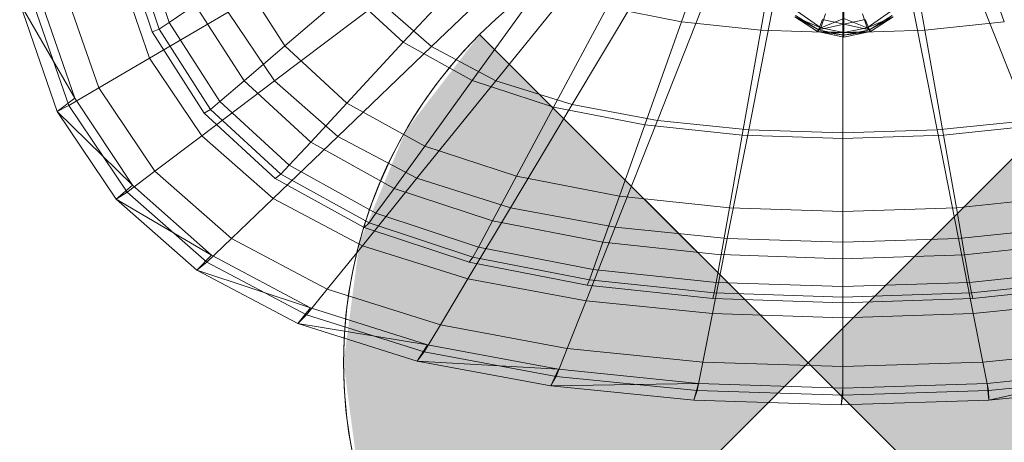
# Model space of a CAD drawing. Header units: metres. Extents: x 391.1 to 427.5, y 12.8 to 28.4.
# Tile 201 of 234: x 409.5437 to 409.7557, y 27.7762 to 27.8672. Entities that reach past the tile are written whole.
import ezdxf

# ---------------------------------------------------------------- set-up
doc = ezdxf.new("R2010")
doc.units = ezdxf.units.M
for name, color, linetype, lineweight in [('02_MOBILIARIO', 7, 'Continuous', 18), ('A-DETL-____-MBND', 7, 'Continuous', 18), ('A-DETL-GENF-OTLN', 7, 'Continuous', 18)]:
    doc.layers.add(name, color=color, linetype=linetype, lineweight=lineweight)

# ---------------------------------------------------------------- blocks, each defined once
blk = doc.blocks.new('Family - Rentamans PA-152127-03_ENLLUMENAT_P0A')
at = {"layer": 'A-DETL-____-MBND', "color": 253, "true_color": 0xaaaaaa}
for p, q in [((0.148, 0.08255), (0.15847, 0.11198)), ((0.16511, 0.08075), (0.17043, 0.11072)), ((0.18276, 0.08015), (0.18276, 0.11031)), ((0.2004, 0.08075), (0.19509, 0.11072)), ((0.20705, 0.11198), (0.21752, 0.08255)), ((0.03406, 0.08034), (0.02695, 0.10182)), ((0.03553, 0.08094), (0.0285, 0.1022)), ((0.0377, 0.0824), (0.03076, 0.10335)), ((0.09417, 0.07719), (0.12086, 0.10282)), ((0.10805, 0.06985), (0.13056, 0.09769)), ((0.08811, 0.07812), (0.10565, 0.09705)), ((0.02635, 0.09529), (0.03348, 0.0747)), ((0.12445, 0.06469), (0.14201, 0.09408)), ((0.06261, 0.07735), (0.05283, 0.09261)), ((0.14283, 0.06127), (0.15486, 0.0917)), ((0.22269, 0.06127), (0.21066, 0.0917)), ((0.00947, 0.08904), (0.01737, 0.06606)), ((0.0149, 0.09039), (0.02256, 0.06829)), ((0.10294, 0.06991), (0.11773, 0.09036)), ((0.16248, 0.0593), (0.16859, 0.09032)), ((0.18276, 0.05865), (0.18276, 0.08986)), ((0.20303, 0.0593), (0.19693, 0.09032)), ((0.00814, 0.08749), (0.0161, 0.0645)), ((0.0604, 0.06981), (0.08308, 0.08694)), ((0.07625, 0.08904), (0.06261, 0.07735)), ((0.08811, 0.07812), (0.07625, 0.08904)), ((0.09417, 0.07719), (0.08308, 0.08694)), ((0.00552, 0.08652), (0.01737, 0.06606)), ((0.00552, 0.08652), (0.01359, 0.06324)), ((0.04332, 0.08619), (0.0377, 0.0824)), ((0.05382, 0.06982), (0.04332, 0.08619)), ((0.12046, 0.06414), (0.13201, 0.08566)), ((0.148, 0.08255), (0.13201, 0.08566)), ((0.18299, 0.08203), (0.18299, 0.08553)), ((0.05043, 0.08464), (0.03348, 0.0747)), ((0.05043, 0.08464), (0.0604, 0.06981)), ((0.17239, 0.08363), (0.17729, 0.08043)), ((0.17729, 0.08043), (0.17239, 0.08363)), ((0.17749, 0.08083), (0.17239, 0.08363)), ((0.17799, 0.08123), (0.17239, 0.08363)), ((0.17749, 0.08083), (0.17259, 0.08393)), ((0.17799, 0.08123), (0.17299, 0.08473)), ((0.17749, 0.08083), (0.17839, 0.08303)), ((0.17899, 0.08423), (0.17799, 0.08123)), ((0.18299, 0.08323), (0.17799, 0.08123)), ((0.18299, 0.08203), (0.17839, 0.08303)), ((0.18299, 0.08323), (0.18799, 0.08123)), ((0.18299, 0.08323), (0.18299, 0.08023)), ((0.18759, 0.08303), (0.18299, 0.08203)), ((0.18699, 0.08423), (0.18799, 0.08123)), ((0.18849, 0.08083), (0.18759, 0.08303)), ((0.19299, 0.08473), (0.18799, 0.08123)), ((0.18799, 0.08123), (0.19359, 0.08363)), ((0.18849, 0.08083), (0.19339, 0.08393)), ((0.19359, 0.08363), (0.18849, 0.08083)), ((0.19359, 0.08363), (0.18869, 0.08043)), ((0.18869, 0.08043), (0.19359, 0.08363)), ((0.03553, 0.08094), (0.03406, 0.08034)), ((0.0377, 0.0824), (0.03553, 0.08094)), ((0.04662, 0.06365), (0.03553, 0.08094)), ((0.04862, 0.06537), (0.0377, 0.0824)), ((0.14009, 0.06032), (0.148, 0.08255)), ((0.16511, 0.08075), (0.148, 0.08255)), ((0.1611, 0.05811), (0.16511, 0.08075)), ((0.18276, 0.08015), (0.16511, 0.08075)), ((0.17799, 0.08123), (0.17729, 0.08043)), ((0.17729, 0.08043), (0.17749, 0.08083)), ((0.18299, 0.08203), (0.17749, 0.08083)), ((0.18299, 0.07963), (0.17749, 0.08083)), ((0.18299, 0.08023), (0.17799, 0.08123)), ((0.2004, 0.08075), (0.18276, 0.08015)), ((0.18849, 0.08083), (0.18299, 0.08203)), ((0.18299, 0.07963), (0.18299, 0.08203)), ((0.18799, 0.08123), (0.18299, 0.08023)), ((0.18299, 0.07963), (0.18849, 0.08083)), ((0.18799, 0.08123), (0.18869, 0.08043)), ((0.18869, 0.08043), (0.18849, 0.08083)), ((0.21752, 0.08255), (0.2004, 0.08075)), ((0.2004, 0.08075), (0.20442, 0.05811)), ((0.04526, 0.06288), (0.03406, 0.08034)), ((0.17729, 0.08043), (0.18299, 0.07923)), ((0.18299, 0.07923), (0.17729, 0.08043)), ((0.17729, 0.08043), (0.18299, 0.07963)), ((0.18299, 0.08023), (0.17729, 0.08043)), ((0.18276, 0.05738), (0.18276, 0.08015)), ((0.18869, 0.08043), (0.18299, 0.07923)), ((0.18299, 0.07923), (0.18869, 0.08043)), ((0.18869, 0.08043), (0.18299, 0.07963)), ((0.18869, 0.08043), (0.18299, 0.08023)), ((0.18299, 0.08023), (0.18299, 0.07923)), ((0.18299, 0.07923), (0.18299, 0.07963)), ((0.06261, 0.07735), (0.05382, 0.06982)), ((0.07599, 0.06504), (0.06261, 0.07735)), ((0.07402, 0.05783), (0.09417, 0.07719)), ((0.07599, 0.06504), (0.08811, 0.07812)), ((0.10294, 0.06991), (0.08811, 0.07812)), ((0.10805, 0.06985), (0.09417, 0.07719)), ((0.03348, 0.0747), (0.02256, 0.06829)), ((0.03348, 0.0747), (0.04473, 0.05796)), ((0.02256, 0.06829), (0.0161, 0.0645)), ((0.02256, 0.06829), (0.03462, 0.05033)), ((0.04473, 0.05796), (0.0604, 0.06981)), ((0.05382, 0.06982), (0.04862, 0.06537)), ((0.06817, 0.05661), (0.05382, 0.06982)), ((0.0604, 0.06981), (0.07402, 0.05783)), ((0.09106, 0.04882), (0.10805, 0.06985)), ((0.09272, 0.05577), (0.10294, 0.06991)), ((0.12046, 0.06414), (0.10294, 0.06991)), ((0.12445, 0.06469), (0.10805, 0.06985)), ((0.01737, 0.06606), (0.01359, 0.06324)), ((0.01737, 0.06606), (0.02983, 0.04738)), ((0.0161, 0.0645), (0.01359, 0.06324)), ((0.0161, 0.0645), (0.02865, 0.04582)), ((0.04662, 0.06365), (0.04526, 0.06288)), ((0.04862, 0.06537), (0.04662, 0.06365)), ((0.06177, 0.0497), (0.04662, 0.06365)), ((0.06355, 0.05162), (0.04862, 0.06537)), ((0.06817, 0.05661), (0.07599, 0.06504)), ((0.09272, 0.05577), (0.07599, 0.06504)), ((0.11118, 0.04249), (0.12445, 0.06469)), ((0.11248, 0.04926), (0.12046, 0.06414)), ((0.14009, 0.06032), (0.12046, 0.06414)), ((0.14283, 0.06127), (0.12445, 0.06469)), ((0.01359, 0.06324), (0.02983, 0.04738)), ((0.01359, 0.06324), (0.0263, 0.04431)), ((0.06056, 0.04879), (0.04526, 0.06288)), ((0.13374, 0.0383), (0.14283, 0.06127)), ((0.13463, 0.04496), (0.14009, 0.06032)), ((0.1611, 0.05811), (0.14009, 0.06032)), ((0.16248, 0.0593), (0.14283, 0.06127)), ((0.22269, 0.06127), (0.20303, 0.0593)), ((0.22542, 0.06032), (0.20442, 0.05811)), ((0.04473, 0.05796), (0.03462, 0.05033)), ((0.04473, 0.05796), (0.06009, 0.04446)), ((0.06009, 0.04446), (0.07402, 0.05783)), ((0.07402, 0.05783), (0.09106, 0.04882)), ((0.16248, 0.0593), (0.15787, 0.03587)), ((0.15832, 0.04246), (0.1611, 0.05811)), ((0.18276, 0.05738), (0.1611, 0.05811)), ((0.18276, 0.05865), (0.16248, 0.0593)), ((0.20303, 0.0593), (0.18276, 0.05865)), ((0.18276, 0.05865), (0.18276, 0.03507)), ((0.20442, 0.05811), (0.18276, 0.05738)), ((0.18276, 0.05738), (0.18276, 0.04164)), ((0.20303, 0.0593), (0.20764, 0.03587)), ((0.20442, 0.05811), (0.20719, 0.04246)), ((0.06355, 0.05162), (0.06817, 0.05661)), ((0.08613, 0.04666), (0.06817, 0.05661)), ((0.08613, 0.04666), (0.09272, 0.05577)), ((0.11248, 0.04926), (0.09272, 0.05577)), ((0.06177, 0.0497), (0.06355, 0.05162)), ((0.08223, 0.04128), (0.06355, 0.05162)), ((0.03462, 0.05033), (0.02865, 0.04582)), ((0.03462, 0.05033), (0.05111, 0.03583)), ((0.06056, 0.04879), (0.06177, 0.0497)), ((0.07971, 0.03819), (0.06056, 0.04879)), ((0.08073, 0.0392), (0.06177, 0.0497)), ((0.07931, 0.03429), (0.09106, 0.04882)), ((0.09106, 0.04882), (0.11118, 0.04249)), ((0.10733, 0.03967), (0.11248, 0.04926)), ((0.13463, 0.04496), (0.11248, 0.04926)), ((0.02983, 0.04738), (0.0263, 0.04431)), ((0.02983, 0.04738), (0.04685, 0.0323)), ((0.08223, 0.04128), (0.08613, 0.04666)), ((0.10733, 0.03967), (0.08613, 0.04666)), ((0.02865, 0.04582), (0.0263, 0.04431)), ((0.02865, 0.04582), (0.04581, 0.03074)), ((0.13111, 0.03505), (0.13463, 0.04496)), ((0.15832, 0.04246), (0.13463, 0.04496)), ((0.23089, 0.04496), (0.20719, 0.04246)), ((0.0263, 0.04431), (0.04685, 0.0323)), ((0.0263, 0.04431), (0.04368, 0.02904)), ((0.05111, 0.03583), (0.06009, 0.04446)), ((0.06009, 0.04446), (0.07931, 0.03429)), ((0.10202, 0.02715), (0.11118, 0.04249)), ((0.11118, 0.04249), (0.13374, 0.0383)), ((0.15832, 0.04246), (0.15653, 0.03237)), ((0.18276, 0.04164), (0.15832, 0.04246)), ((0.20719, 0.04246), (0.18276, 0.04164)), ((0.20719, 0.04246), (0.20898, 0.03237)), ((0.08073, 0.0392), (0.08223, 0.04128)), ((0.1043, 0.03401), (0.08223, 0.04128)), ((0.18276, 0.04164), (0.18276, 0.03149)), ((0.08073, 0.0392), (0.07971, 0.03819)), ((0.10233, 0.03074), (0.07971, 0.03819)), ((0.10312, 0.03183), (0.08073, 0.0392)), ((0.1043, 0.03401), (0.10733, 0.03967)), ((0.13111, 0.03505), (0.10733, 0.03967)), ((0.12746, 0.02242), (0.13374, 0.0383)), ((0.13374, 0.0383), (0.15787, 0.03587)), ((0.20764, 0.03587), (0.23178, 0.0383)), ((0.05111, 0.03583), (0.04581, 0.03074)), ((0.05111, 0.03583), (0.07174, 0.02492)), ((0.07174, 0.02492), (0.07931, 0.03429)), ((0.07931, 0.03429), (0.10202, 0.02715)), ((0.10429, 0.03401), (0.10312, 0.03183)), ((0.12902, 0.0292), (0.1043, 0.03401)), ((0.13111, 0.03505), (0.12902, 0.0292)), ((0.15653, 0.03237), (0.13111, 0.03505)), ((0.15787, 0.03587), (0.15469, 0.01968)), ((0.15787, 0.03587), (0.18276, 0.03507)), ((0.18276, 0.03507), (0.20764, 0.03587)), ((0.18276, 0.03507), (0.18276, 0.01878)), ((0.20764, 0.03587), (0.21083, 0.01968)), ((0.23441, 0.03505), (0.20898, 0.03237)), ((0.04685, 0.0323), (0.04368, 0.02904)), ((0.04685, 0.0323), (0.06815, 0.02095)), ((0.10312, 0.03183), (0.10233, 0.03074)), ((0.12822, 0.02694), (0.10312, 0.03183)), ((0.15653, 0.03237), (0.15548, 0.02641)), ((0.18276, 0.03149), (0.15653, 0.03238)), ((0.20898, 0.03237), (0.18276, 0.03149)), ((0.20898, 0.03237), (0.21004, 0.02641)), ((0.04581, 0.03074), (0.04368, 0.02904)), ((0.04581, 0.03074), (0.06727, 0.01938)), ((0.12768, 0.02581), (0.10233, 0.03074)), ((0.18276, 0.03149), (0.18276, 0.0255)), ((0.04368, 0.02904), (0.06815, 0.02095)), ((0.04368, 0.02904), (0.06542, 0.01754)), ((0.12902, 0.0292), (0.12822, 0.02694)), ((0.15548, 0.02641), (0.12902, 0.0292)), ((0.23649, 0.0292), (0.21004, 0.02641)), ((0.09611, 0.01725), (0.10202, 0.02715)), ((0.10202, 0.02715), (0.12746, 0.02242)), ((0.12822, 0.02694), (0.12768, 0.02581)), ((0.15479, 0.02295), (0.12768, 0.02581)), ((0.15507, 0.02412), (0.12822, 0.02694)), ((0.15548, 0.02641), (0.15507, 0.02412)), ((0.18276, 0.0255), (0.15548, 0.02641)), ((0.21004, 0.02641), (0.18276, 0.0255)), ((0.18276, 0.0255), (0.18276, 0.02319)), ((0.21004, 0.02641), (0.21045, 0.02412)), ((0.23729, 0.02694), (0.21045, 0.02412)), ((0.23784, 0.02581), (0.21072, 0.02295)), ((0.06727, 0.01938), (0.07174, 0.02492)), ((0.07174, 0.02492), (0.09611, 0.01725)), ((0.15507, 0.02412), (0.15479, 0.02295)), ((0.18276, 0.02319), (0.15507, 0.02412)), ((0.21045, 0.02412), (0.18276, 0.02319)), ((0.21045, 0.02412), (0.21072, 0.02295)), ((0.12342, 0.01218), (0.12746, 0.02242)), ((0.12746, 0.02242), (0.15469, 0.01968)), ((0.18276, 0.02201), (0.15479, 0.02295)), ((0.18276, 0.02319), (0.18276, 0.02201)), ((0.21072, 0.02295), (0.18276, 0.02201)), ((0.21083, 0.01968), (0.23805, 0.02242)), ((0.06815, 0.02095), (0.06542, 0.01754)), ((0.06727, 0.01938), (0.06542, 0.01754)), ((0.06727, 0.01938), (0.09261, 0.01141)), ((0.06815, 0.02095), (0.0933, 0.01298)), ((0.15469, 0.01968), (0.15263, 0.00924)), ((0.15469, 0.01968), (0.18276, 0.01878)), ((0.18276, 0.01878), (0.21083, 0.01968)), ((0.21083, 0.01968), (0.21289, 0.00924)), ((0.06542, 0.01754), (0.0933, 0.01298)), ((0.06542, 0.01754), (0.09109, 0.00946)), ((0.09261, 0.01141), (0.09611, 0.01725)), ((0.09611, 0.01725), (0.12342, 0.01218)), ((0.18276, 0.01878), (0.18276, 0.00828)), ((0.0933, 0.01298), (0.09109, 0.00946)), ((0.0933, 0.01298), (0.1215, 0.0077)), ((0.09109, 0.00946), (0.09261, 0.01141)), ((0.09261, 0.01141), (0.12102, 0.00613)), ((0.12102, 0.00613), (0.12342, 0.01218)), ((0.12342, 0.01218), (0.15263, 0.00924)), ((0.21289, 0.00925), (0.2421, 0.01218)), ((0.09109, 0.00946), (0.1215, 0.0077)), ((0.09109, 0.00946), (0.11987, 0.00411)), ((0.15263, 0.00924), (0.15142, 0.00308)), ((0.15263, 0.00924), (0.18276, 0.00828)), ((0.18276, 0.00828), (0.21288, 0.00924)), ((0.21288, 0.00924), (0.2141, 0.00308)), ((0.1215, 0.0077), (0.11987, 0.00411)), ((0.1215, 0.0077), (0.15166, 0.00465)), ((0.18276, 0.00828), (0.18276, 0.00207)), ((0.21386, 0.00465), (0.24402, 0.0077)), ((0.21415, 0.00102), (0.24402, 0.0077)), ((0.11987, 0.00411), (0.12102, 0.00613)), ((0.11987, 0.00411), (0.15166, 0.00465)), ((0.12102, 0.00613), (0.15141, 0.00308)), ((0.15166, 0.00465), (0.15065, 0.00102)), ((0.15166, 0.00465), (0.18276, 0.00364)), ((0.18276, 0.00364), (0.21386, 0.00465)), ((0.21415, 0.00102), (0.21386, 0.00465)), ((0.2141, 0.00308), (0.24449, 0.00613)), ((0.11987, 0.00411), (0.15065, 0.00102)), ((0.15141, 0.00308), (0.15065, 0.00102)), ((0.15141, 0.00308), (0.18276, 0.00207)), ((0.1824, 0), (0.18276, 0.00364)), ((0.18276, 0.00207), (0.2141, 0.00308)), ((0.2141, 0.00308), (0.21415, 0.00102)), ((0.21415, 0.00102), (0.24493, 0.00411)), ((0.15065, 0.00102), (0.1824, 0)), ((0.18276, 0.00207), (0.1824, 0)), ((0.1824, 0), (0.21415, 0.00102))]:
    blk.add_line(p, q, dxfattribs=at)
blk = doc.blocks.new('LONDR55-XX_ZZ-ARQ-CAA-M3D-Londres55_ifc-1-03_ENLLUMENAT_P0A')
at = {"layer": '02_MOBILIARIO', "color": 253, "lineweight": 18, "true_color": 0xaaaaaa}
blk.add_blockref('Family - Rentamans PA-152127-03_ENLLUMENAT_P0A', (409.53816, 27.78421), dxfattribs=at)
blk = doc.blocks.new('ZYR_06_02_02 Down Superficie - L 01-834878-03_ENLLUMENAT_P0A')
at = {"layer": 'A-DETL-GENF-OTLN', "true_color": 0x00c400}
for points in [[(-0.07071, -0.07071), (0, 0), (-0.07071, 0.07071), (-0.0866, 0.05), (-0.09659, 0.02588), (-0.1, 0), (-0.09659, -0.02588), (-0.0866, -0.05)], [(0.07071, -0.07071), (0.0866, -0.05), (0.09659, -0.02588), (0.1, 0), (0.09659, 0.02588), (0.0866, 0.05), (0.07071, 0.07071), (0, 0)]]:
    blk.add_hatch(color=92, dxfattribs=at).paths.add_polyline_path(points)
at = {"layer": 'A-DETL-GENF-OTLN', "color": 92, "true_color": 0x00c400}
for p, q in [((0, 0), (-0.07071, 0.07071)), ((-0.07071, 0.07071), (0.07071, -0.07071)), ((-0.07071, -0.07071), (0.07071, 0.07071)), ((0.07071, 0.07071), (0, 0)), ((-0.07071, -0.07071), (0, 0)), ((0, 0), (0.07071, -0.07071))]:
    blk.add_line(p, q, dxfattribs=at)
blk.add_circle((0, 0), 0.1, dxfattribs=at)
for start, end in [(135, 225), (315, 45)]:
    blk.add_arc((0, 0), 0.1, start, end, dxfattribs=at)

msp = doc.modelspace()

# ---------------------------------------------------------------- block references
at = {"lineweight": 5}
msp.add_blockref('LONDR55-XX_ZZ-ARQ-CAA-M3D-Londres55_ifc-1-03_ENLLUMENAT_P0A', (0, 0), dxfattribs=at)
at = {"layer": 'A-DETL-GENF-OTLN', "color": 92, "true_color": 0x00c400}
msp.add_blockref('ZYR_06_02_02 Down Superficie - L 01-834878-03_ENLLUMENAT_P0A', (409.71342, 27.79331), dxfattribs=at)

doc.saveas('drawing.dxf')
